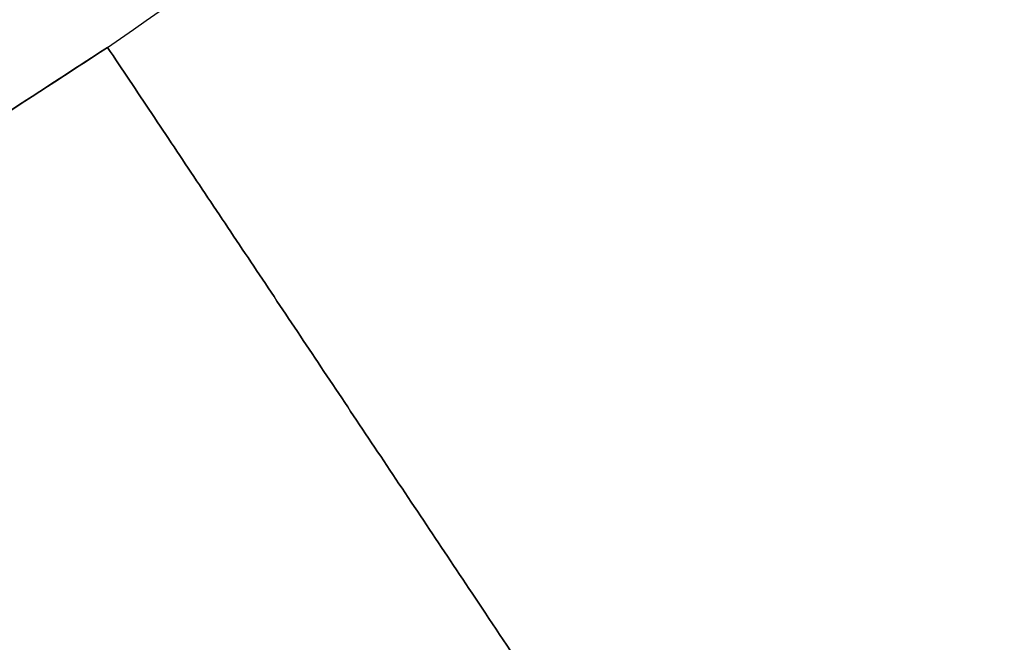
# Model space of a CAD drawing. Header units: millimetres. Extents: x -171 to 493, y -1571 to 169.
# Tile 216 of 256: x 4.083 to 5.017, y -6.8 to -6.21. Entities that reach past the tile are written whole.
import ezdxf

# ---------------------------------------------------------------- set-up
doc = ezdxf.new("R2010")
doc.units = ezdxf.units.MM
doc.layers.add('Bent Two__PARTS__LED Diffusor', color=51, linetype='Continuous', true_color=0xfcffba)
doc.layers.add('Bent Two__PARTS__Pipe', color=18, linetype='Continuous', true_color=0x000000)

msp = doc.modelspace()

# ---------------------------------------------------------------- linework, layer by layer
at = {"layer": 'Bent Two__PARTS__LED Diffusor'}
for points, weights in [([(4.16667, -6.2361, 790), (2.27503, -7.5, 790), (0, -7.5, 790), (-2.27503, -7.5, 790), (-4.16667, -6.2361, 790)], [0.861834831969, 0.888378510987, 1, 0.888378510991, 0.861834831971]), ([(-4.16667, -6.2361, 1290), (-2.27503, -7.5, 1290), (0, -7.5, 1290), (2.27503, -7.5, 1290), (4.16667, -6.2361, 1290)], [0.861834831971, 0.888378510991, 1, 0.888378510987, 0.861834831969]), ([(4.16667, -6.2361, 1040), (2.27503, -7.5, 1040), (0, -7.5, 1040), (-2.27503, -7.5, 1040), (-4.16667, -6.2361, 1040)], [0.861834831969, 0.888378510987, 1, 0.888378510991, 0.861834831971])]:
    msp.add_rational_spline(points, weights, degree=2, knots=[-5.387669, -5.387669, -5.387669, 0, 0, 5.387669, 5.387669, 5.387669], dxfattribs=at)
for points, weights in [([(0, -7.5, 790), (2.27503, -7.5, 790), (4.16667, -6.2361, 790)], [1, 0.956942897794, 1]), ([(4.16667, -6.2361, 1290), (2.27503, -7.5, 1290), (0, -7.5, 1290)], [1, 0.956942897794, 1]), ([(5, -7.48331, 790), (4.55241, -6.81343, 790), (4.16667, -6.2361, 790)], [0.861834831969, 0.930917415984, 1]), ([(4.16667, -6.2361, 1290), (4.55241, -6.81343, 1290), (5, -7.48331, 1290)], [1, 0.930917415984, 0.861834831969]), ([(5, -7.48331, 1040), (4.55241, -6.81343, 1040), (4.16667, -6.2361, 1040)], [0.861834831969, 0.930917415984, 1]), ([(4.16667, -6.2361, 790), (4.55241, -6.81343, 790), (5, -7.48331, 790)], [1, 0.930917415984, 0.861834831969]), ([(5, -7.48331, 1290), (4.55241, -6.81343, 1290), (4.16667, -6.2361, 1290)], [0.861834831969, 0.930917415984, 1])]:
    msp.add_rational_spline(points, weights, degree=2, dxfattribs=at)
for points in [[(4.16667, -6.2361, 790), (4.16667, -6.2361, 1040), (4.16667, -6.2361, 1290)], [(4.16667, -6.2361, 1290), (4.16667, -6.2361, 1040), (4.16667, -6.2361, 790)]]:
    msp.add_open_spline(points, degree=2, dxfattribs=at)
at = {"layer": 'Bent Two__PARTS__Pipe'}
for points, weights in [([(5, -7.48331, 1125.43196), (9, -4.8107, 1125.43196), (9, 0, 1125.43196), (9, 4.8107, 1125.43196), (5, 7.48331, 1125.43196)], [0.861834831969, 0.8187282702, 1, 0.818728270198, 0.86183483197]), ([(4.16667, -6.2361, 1125.43196), (7.5, -4.00892, 1125.43196), (7.5, 0, 1125.43196), (7.5, 4.00892, 1125.43196), (4.16667, 6.2361, 1125.43196)], [0.861834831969, 0.8187282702, 1, 0.818728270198, 0.861834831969])]:
    msp.add_rational_spline(points, weights, degree=2, knots=[5.387669, 5.387669, 5.387669, 14.137167, 14.137167, 22.886665, 22.886665, 22.886665], dxfattribs=at)
for points, weights in [([(4.16667, -6.2361, 790), (2.27503, -7.5, 790), (0, -7.5, 790)], [1, 0.956942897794, 1]), ([(0, -7.5, 790), (2.27503, -7.5, 790), (4.16667, -6.2361, 790)], [1, 0.956942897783, 1]), ([(4.16667, -6.2361, 1290), (2.27503, -7.5, 1290), (0, -7.5, 1290)], [1, 0.956942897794, 1]), ([(0, -7.5, 1290), (2.27503, -7.5, 1290), (4.16667, -6.2361, 1290)], [1, 0.956942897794, 1]), ([(5, -7.48331, 790), (4.55241, -6.81343, 790), (4.16667, -6.2361, 790)], [0.861834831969, 0.930917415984, 1]), ([(5, -7.48331, 1290), (4.55241, -6.81343, 1290), (4.16667, -6.2361, 1290)], [0.861834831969, 0.930917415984, 1]), ([(4.16667, -6.2361, 790), (4.55241, -6.81343, 790), (5, -7.48331, 790)], [1, 0.930917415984, 0.861834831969]), ([(5, -7.48331, 1040), (4.55241, -6.81343, 1040), (4.16667, -6.2361, 1040)], [0.861834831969, 0.930917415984, 1]), ([(4.16667, -6.2361, 1290), (4.55241, -6.81343, 1290), (5, -7.48331, 1290)], [1, 0.930917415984, 0.861834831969])]:
    msp.add_rational_spline(points, weights, degree=2, dxfattribs=at)
for points in [[(4.16667, -6.2361, 790), (4.16667, -6.2361, 1040), (4.16667, -6.2361, 1290)], [(4.16667, -6.2361, 1290), (4.16667, -6.2361, 1040), (4.16667, -6.2361, 790)]]:
    msp.add_open_spline(points, degree=2, dxfattribs=at)

doc.saveas('drawing.dxf')
